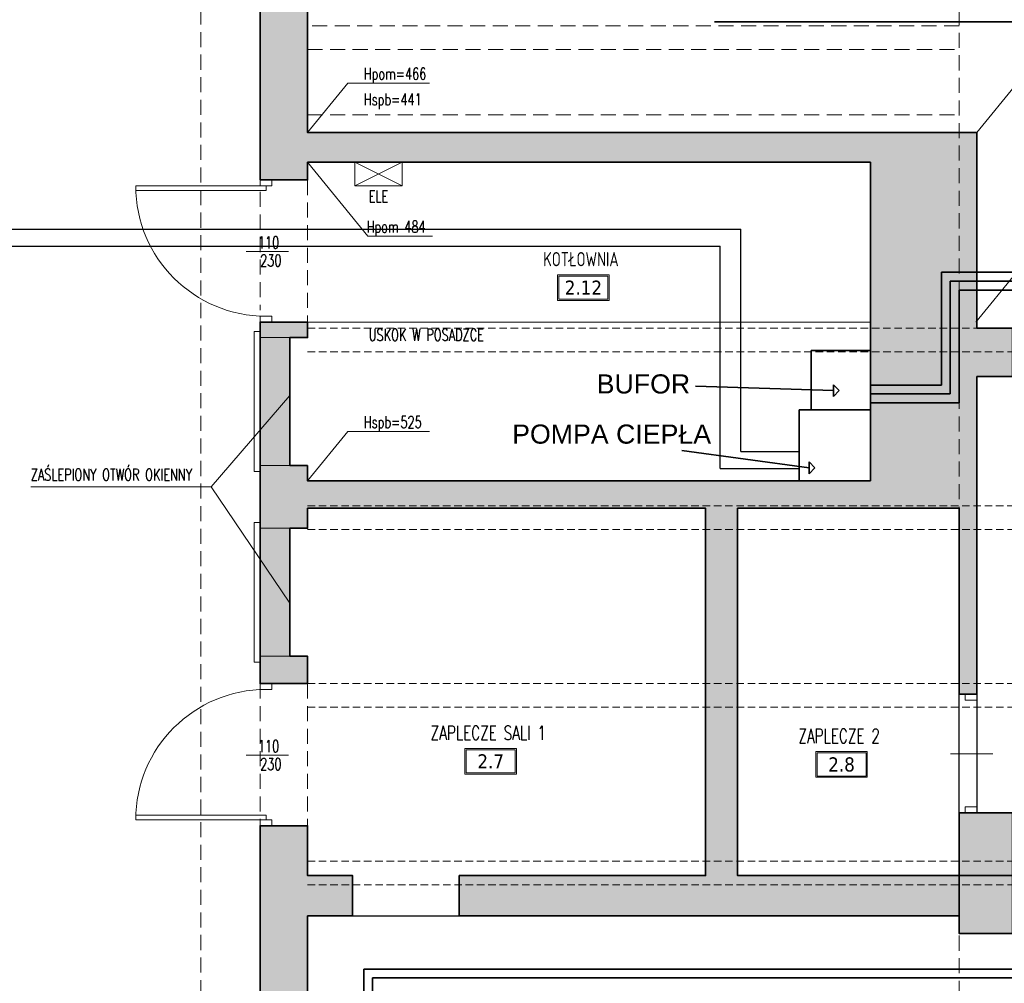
# Model space of a CAD drawing. Header units: millimetres. Extents: x 16698 to 93787, y -21104 to 39413.
# Tile 154 of 256: x 23334 to 24165, y 16837 to 17651. Entities that reach past the tile are written whole.
import ezdxf
from ezdxf.enums import TextEntityAlignment as Align

# ---------------------------------------------------------------- set-up
doc = ezdxf.new("R2010")
doc.units = ezdxf.units.MM
doc.linetypes.add('HIDDEN', pattern=[9.525, 6.35, -3.175])
doc.layers.add('!MODUS_BELKI NA SALI_NIEDRUK', color=86, linetype='Continuous', lineweight=0, plot=False, transparency=0.5)
for name, color, linetype, lineweight in [('!MODUS_HATCH_ŚCIANA', 254, 'Continuous', 9), ('__MODUS_ŚCIANY', 2, 'Continuous', 35), ('Cienka', 3, 'Continuous', 9), ('CYRKULACJA', 93, 'Continuous', 35), ('Drzwi', 1, 'Continuous', 15), ('Opis', 8, 'Continuous', 13), ('Opis_pom', 9, 'Continuous', 18), ('POMPA CIEPŁA', 200, 'Continuous', 35), ('Widok', 1, 'Continuous', 15), ('WODA CIEPŁA', 1, 'Continuous', 35), ('WODA ZIMNA', 5, 'Continuous', 35)]:
    doc.layers.add(name, color=color, linetype=linetype, lineweight=lineweight)
doc.layers.add('FL_KOTLOWNIA', color=7, linetype='Continuous')
doc.styles.add('ARCHETYP', font='romans.shx', dxfattribs={"height": 15})
doc.styles.add('ARIAL', font='tahoma.ttf')
doc.styles.get("Standard").update_dxf_attribs({"font": 'arial.ttf'})
doc.styles.add('TXT', font='simplex.shx', dxfattribs={"width": 0.8})

msp = doc.modelspace()

# ---------------------------------------------------------------- hatches: boundary and pattern name
at = {"layer": '!MODUS_HATCH_ŚCIANA', "ltscale": 2}
h = msp.add_hatch(color=8, dxfattribs=at)
h.dxf.hatch_style = 1
h.paths.add_polyline_path([(24142.18233, 17349.36372), (24172.18233, 17349.36372), (24172.18233, 17390.36372), (24142.18233, 17390.36372), (24142.18233, 17555.36372), (23577.18233, 17555.36372), (23577.18233, 17670.36372), (23537.18233, 17670.36372), (23537.18233, 17515.36372), (23577.18233, 17515.36372), (23577.18233, 17530.36372), (24052.18233, 17530.36372), (24052.18233, 17261.36372), (23577.18233, 17261.36372), (23577.18233, 17274.36372), (23562.18233, 17274.36372), (23537.18233, 17274.36372), (23537.18233, 17221.36372), (23562.18233, 17221.36372), (23577.18233, 17221.36372), (23577.18233, 17238.36372), (23913.18233, 17238.36372), (23913.18233, 16928.36372), (23705.18233, 16928.36372), (23705.18233, 16894.36372), (24127.18233, 16894.36372), (24127.18233, 16928.36372), (23940.18233, 16928.36372), (23940.18233, 17238.36372), (24127.18233, 17238.36372), (24127.18233, 17081.36372), (24142.18233, 17081.36372)])
h = msp.add_hatch(color=8, dxfattribs=at)
h.dxf.hatch_style = 1
h.paths.add_polyline_path([(23577.18233, 17395.36372), (23537.18233, 17395.36372), (23537.18233, 17382.36372), (23562.18233, 17382.36372), (23577.18233, 17382.36372)])
h = msp.add_hatch(color=8, dxfattribs=at)
h.dxf.hatch_style = 1
h.paths.add_polyline_path([(23562.18233, 17382.36372), (23537.18233, 17382.36372), (23537.18233, 17274.36372), (23562.18233, 17274.36372)])
h = msp.add_hatch(color=8, dxfattribs=at)
h.dxf.hatch_style = 1
h.paths.add_polyline_path([(23562.18233, 17221.36372), (23537.18233, 17221.36372), (23537.18233, 17113.36372), (23562.18233, 17113.36372)])
h = msp.add_hatch(color=8, dxfattribs=at)
h.dxf.hatch_style = 1
h.paths.add_polyline_path([(23577.18233, 17113.36372), (23562.18233, 17113.36372), (23537.18233, 17113.36372), (23537.18233, 17090.36372), (23577.18233, 17090.36372)])
h = msp.add_hatch(color=8, dxfattribs=at)
h.dxf.hatch_style = 1
h.paths.add_polyline_path([(24172.18233, 16981.36372), (24127.18233, 16981.36372), (24127.18233, 16928.36372), (24172.18233, 16928.36372)])
h = msp.add_hatch(color=8, dxfattribs=at)
h.dxf.hatch_style = 1
h.paths.add_polyline_path([(22641.18963, 16446.36372), (21952.18233, 16446.36372), (21952.18233, 16209.24619), (21992.18233, 16209.24619), (21992.18233, 16264.36372), (21992.18233, 16406.36372), (22127.18233, 16406.36372), (22256.18233, 16406.36372), (22423.18233, 16406.36372), (22423.18233, 16063.36372), (22350.18233, 16063.36372), (22350.18233, 16048.36372), (22439.18233, 16048.36372), (22439.18233, 16063.36372), (22435.18233, 16063.36372), (22435.18233, 16406.36372), (22592.18233, 16406.36372), (22592.18233, 16063.36372), (22541.18233, 16063.36372), (22541.18233, 16048.36372), (23085.18233, 16048.36372), (23085.18233, 16063.36372), (22804.18233, 16063.36372), (22804.18233, 16248.36372), (22804.18233, 16406.36372), (22915.18233, 16406.36372), (22942.18233, 16406.36372), (23055.18233, 16406.36372), (23077.18233, 16406.36372), (23233.18233, 16406.36372), (23233.18233, 16063.36372), (23175.18233, 16063.36372), (23175.18233, 16048.36372), (23233.18233, 16048.36372), (23233.18233, 16013.36372), (23247.18233, 16013.36372), (23247.18233, 16406.36372), (23477.18233, 16406.36372), (23477.18233, 16426.36372), (23517.18233, 16426.36372), (23517.18233, 16406.36372), (23537.18233, 16406.36372), (23537.18233, 16063.36372), (23577.18233, 16063.36372), (23577.18233, 16894.36372), (23615.18233, 16894.36372), (23615.18233, 16928.36372), (23577.18233, 16928.36372), (23577.18233, 16970.36372), (23537.18233, 16970.36372), (23537.18233, 16446.36372), (22763.26263, 16446.36372), (22763.26263, 16406.32011), (22787.18233, 16406.36372), (22787.18233, 16063.36372), (22617.18543, 16063.05378), (22617.18543, 16406.05378), (22641.26304, 16406.09768)])
h = msp.add_hatch(color=8, dxfattribs=at)
h.dxf.hatch_style = 1
h.paths.add_polyline_path([(24172.18233, 16928.36372), (24127.18233, 16928.36372), (24127.18233, 16879.36372), (24172.18233, 16879.36372)])

# ---------------------------------------------------------------- linework, layer by layer
at = {"layer": '!MODUS_BELKI NA SALI_NIEDRUK', "color": 8, "linetype": 'HIDDEN'}
for points in [[(23577.18233, 17390.36372), (25317.18233, 17390.36372)], [(25317.18233, 17370.36372), (23577.18233, 17370.36372)], [(23577.18233, 17240.36372), (25317.18233, 17240.36372)], [(25317.18233, 17220.36372), (23577.18233, 17220.36372)], [(23577.18233, 17090.36372), (25317.18233, 17090.36372)], [(25317.18233, 17070.36372), (23577.18233, 17070.36372)], [(23577.18233, 16940.36372), (25317.18233, 16940.36372)], [(25317.18233, 16920.36372), (23577.18233, 16920.36372)]]:
    msp.add_lwpolyline(points, dxfattribs=at)
at = {"layer": '__MODUS_ŚCIANY', "color": 8}
for points in [[(23537.18233, 17515.36372), (23537.18233, 17670.36372), (23577.18233, 17670.36372), (23577.18233, 17555.36372), (24142.18233, 17555.36372)], [(24142.18233, 17555.36372), (24142.18233, 17390.36372), (24172.18233, 17390.36372), (24172.18233, 17349.36372), (24142.18233, 17349.36372), (24142.18233, 17081.36372), (24127.18233, 17081.36372), (24127.18233, 17238.36372), (23940.18233, 17238.36372), (23940.18233, 16928.36372), (24127.18233, 16928.36372), (24127.18233, 16981.36372), (24172.18233, 16981.36372), (24172.18233, 16928.36372)], [(23577.18233, 17530.36372), (23577.18233, 17515.36372), (23537.18233, 17515.36372)], [(23577.18233, 17530.36372), (24052.18233, 17530.36372), (24052.18233, 17261.36372)], [(23537.18233, 17382.36372), (23537.18233, 17395.36372), (23577.18233, 17395.36372), (23577.18233, 17382.36372), (23562.18233, 17382.36372)], [(23577.18233, 17395.36372), (23577.18233, 17382.36372)], [(23537.18233, 17382.36372), (23537.18233, 17274.36372)], [(23562.18233, 17382.36372), (23562.18233, 17274.36372)], [(23537.18233, 17221.36372), (23537.18233, 17274.36372)], [(23562.18233, 17274.36372), (23577.18233, 17274.36372)], [(23577.18233, 17274.36372), (23577.18233, 17261.36372), (24052.18233, 17261.36372)], [(23562.18233, 17221.36372), (23577.18233, 17221.36372), (23577.18233, 17238.36372), (23913.18233, 17238.36372), (23913.18233, 16928.36372), (23705.18233, 16928.36372), (23705.18233, 16894.36372), (24127.18233, 16894.36372)], [(23537.18233, 17221.36372), (23537.18233, 17113.36372)], [(23562.18233, 17221.36372), (23562.18233, 17113.36372)], [(23577.18233, 17090.36372), (23537.18233, 17090.36372), (23537.18233, 17113.36372)], [(23562.18233, 17113.36372), (23577.18233, 17113.36372), (23577.18233, 17090.36372)], [(23577.18233, 16894.36372), (23615.18233, 16894.36372), (23615.18233, 16928.36372), (23577.18233, 16928.36372), (23577.18233, 16970.36372), (23537.18233, 16970.36372), (23537.18233, 16446.36372)], [(23537.18233, 16406.36372), (23537.18233, 16063.36372), (23577.18233, 16063.36372), (23577.18233, 16893.36372)]]:
    msp.add_lwpolyline(points, dxfattribs=at)
msp.add_lwpolyline([(24127.18233, 16928.36372), (24172.18233, 16928.36372), (24172.18233, 16879.36372), (24127.18233, 16879.36372)], close=True, dxfattribs=at)
at = {"layer": 'Cienka', "color": 8, "linetype": 'HIDDEN', "ltscale": 2}
for points in [[(24127.18233, 17925.36372), (24127.18233, 15720.36372)], [(24127.18233, 17645.36372), (23577.18233, 17645.36372)], [(23577.18233, 17625.36372), (24127.18233, 17625.36372)], [(23577.18233, 17570.36372), (24127.18233, 17570.36372)]]:
    msp.add_lwpolyline(points, dxfattribs=at)
at = {"layer": 'CYRKULACJA'}
for p, q in [((24119.68233, 17399.40271), (24119.68233, 17429.9756)), ((24119.68233, 17429.9756), (24190.45285, 17429.9756)), ((24119.68233, 17334.75821), (24119.68233, 17399.40271)), ((24052.18233, 17334.75821), (24119.68233, 17334.75821)), ((23639.61596, 16841.91987), (23632.11596, 16841.91987)), ((23632.11596, 16841.91987), (23632.11596, 15967.63025)), ((24197.95285, 16841.91987), (23639.61596, 16841.91987))]:
    msp.add_line(p, q, dxfattribs=at)
at = {"layer": 'DEFPOINTS', "color": 8}
for points in [[(23577.18233, 17925.36372), (23577.18233, 17555.36372), (24142.18233, 17555.36372), (24142.18233, 17390.36372), (24733.18233, 17390.36372), (24733.18233, 17925.36372), (23577.18233, 17925.36372)], [(23577.18233, 16894.36372), (24127.18233, 16894.36372), (24127.18233, 16879.36372), (24172.18233, 16879.36372), (24172.18233, 16916.36372), (24376.18233, 16916.36372), (24376.18233, 16840.36372), (24518.18233, 16840.36372), (24518.18233, 16916.36372), (24722.18233, 16916.36372), (24722.18233, 16879.36372), (24767.18233, 16879.36372), (24767.18233, 17349.36372), (25317.18233, 17349.36372), (25317.18233, 15720.36372), (25127.12015, 15720.36372), (23577.18233, 15720.36372), (23577.18233, 16894.36372)]]:
    msp.add_lwpolyline(points, dxfattribs=at)
for points in [[(24172.18233, 16928.36372), (24722.18233, 16928.36372), (24722.18233, 17081.36372), (24314.18233, 17081.36372), (24314.18233, 17349.36372), (24142.18233, 17349.36372), (24142.18233, 16981.36372), (24172.18233, 16981.36372)], [(23940.18233, 16928.36372), (24127.18233, 16928.36372), (24127.18233, 17238.36372), (23940.18233, 17238.36372)]]:
    msp.add_lwpolyline(points, close=True, dxfattribs=at)
at = {"layer": 'Drzwi', "color": 8}
for points in [[(23432.18233, 17506.36372), (23542.18233, 17506.36372), (23542.18233, 17510.36372), (23432.18233, 17510.36372)], [(23537.18233, 17515.36372), (23547.18233, 17515.36372), (23547.18233, 17510.36372), (23537.18233, 17510.36372)], [(23537.18233, 17400.36372), (23547.18233, 17400.36372), (23547.18233, 17395.36372), (23537.18233, 17395.36372)], [(23537.18233, 17090.36372), (23547.18233, 17090.36372), (23547.18233, 17085.36372), (23537.18233, 17085.36372)], [(24132.18233, 17081.36372), (24142.18233, 17081.36372), (24142.18233, 17076.36372), (24132.18233, 17076.36372)], [(24132.18233, 16986.36372), (24142.18233, 16986.36372), (24142.18233, 16981.36372), (24132.18233, 16981.36372)], [(23432.18233, 16979.36372), (23542.18233, 16979.36372), (23542.18233, 16975.36372), (23432.18233, 16975.36372)], [(23537.18233, 16975.36372), (23547.18233, 16975.36372), (23547.18233, 16970.36372), (23537.18233, 16970.36372)]]:
    msp.add_lwpolyline(points, close=True, dxfattribs=at)
for points in [[(23525.31913, 17454.9921), (23561.14247, 17454.9921)], [(23525.31913, 17029.9921), (23561.14247, 17029.9921)], [(24119.83658, 17030.9921), (24155.65992, 17030.9921)]]:
    msp.add_lwpolyline(points, dxfattribs=at)
for centre, start, end in [((23542.18233, 17510.36372), 180, 270), ((23542.18233, 16975.36372), 90, 180)]:
    msp.add_arc(centre, 110, start, end, dxfattribs=at)
at = {"layer": 'FL_KOTLOWNIA', "color": 1, "lineweight": 30}
for p, q in [((23248.27328, 17473.83692), (23942.76031, 17473.83692)), ((23942.76031, 17286.18938), (23942.76031, 17473.83692)), ((23942.76031, 17286.18938), (23992.18233, 17286.18938))]:
    msp.add_line(p, q, dxfattribs=at)
at = {"layer": 'FL_KOTLOWNIA', "color": 5, "lineweight": 30}
for p, q in [((23230.98216, 17459.51262), (23925.4692, 17459.51262)), ((23925.4692, 17271.86508), (23925.4692, 17459.51262)), ((23925.4692, 17271.86508), (23992.18233, 17271.86508))]:
    msp.add_line(p, q, dxfattribs=at)
at = {"layer": 'Opis', "color": 8}
for points in [[(23577.18233, 17555.36372), (23611.13235, 17597.00097), (23680.15874, 17597.00097)], [(24142.18233, 17555.36372), (24176.13235, 17597.00097), (24245.15874, 17597.00097)], [(23577.18233, 17530.36372), (23628.10472, 17467.91106), (23682.5561, 17467.91106)], [(24141.18233, 17395.36372), (24175.13235, 17437.00097), (24244.15874, 17437.00097)], [(23343.58602, 17256.26261), (23495.7592, 17256.26261), (23562.18233, 17333.53103)], [(23577.18233, 17261.36372), (23611.13235, 17303.00097), (23680.15874, 17303.00097)], [(23495.7592, 17256.26261), (23562.18233, 17158.17337)]]:
    msp.add_lwpolyline(points, dxfattribs=at)
at = {"layer": 'Opis_pom', "color": 8, "ltscale": 0.7}
for points in [[(23788.2412, 17413.56596), (23831.7612, 17413.56596), (23831.7612, 17435.32596), (23788.2412, 17435.32596)], [(23789.3292, 17414.65396), (23830.6732, 17414.65396), (23830.6732, 17434.23796), (23789.3292, 17434.23796)], [(23710.00646, 17013.82189), (23753.52646, 17013.82189), (23753.52646, 17035.58189), (23710.00646, 17035.58189)], [(23711.09446, 17014.90989), (23752.43846, 17014.90989), (23752.43846, 17034.49389), (23711.09446, 17034.49389)], [(24006.10763, 17011.22216), (24049.62763, 17011.22216), (24049.62763, 17032.98216), (24006.10763, 17032.98216)], [(24007.19563, 17012.31016), (24048.53963, 17012.31016), (24048.53963, 17031.89416), (24007.19563, 17031.89416)]]:
    msp.add_lwpolyline(points, close=True, dxfattribs=at)
at = {"layer": 'POMPA CIEPŁA'}
for p, q in [((24002.18233, 17321.36372), (24002.18233, 17371.36372)), ((24052.18233, 17371.36372), (24002.18233, 17371.36372)), ((24052.18233, 17371.36372), (24052.18233, 17321.36372)), ((23904.74474, 17341.41271), (24021.00982, 17337.55963)), ((24021.00982, 17337.55963), (24021.00982, 17342.55963)), ((24021.00982, 17342.55963), (24021.00982, 17332.55963)), ((24026.00982, 17337.55963), (24021.00982, 17342.55963)), ((24026.00982, 17337.55963), (24021.00982, 17332.55963)), ((23992.18233, 17321.36372), (23992.18233, 17261.36372)), ((24052.18233, 17321.36372), (24002.18233, 17321.36372)), ((23893.18452, 17287.04135), (24000.47955, 17272.42969)), ((24000.47955, 17272.42969), (24000.47955, 17277.42969)), ((24000.47955, 17277.42969), (24000.47955, 17267.42969)), ((24005.47955, 17272.42969), (24000.47955, 17277.42969)), ((24005.47955, 17272.42969), (24000.47955, 17267.42969)), ((23992.18233, 17261.36372), (24052.18233, 17261.36372)), ((24002.18233, 17261.36372), (24052.18233, 17261.36372))]:
    msp.add_line(p, q, dxfattribs=at)
msp.add_lwpolyline([(24052.18233, 17261.36372), (24052.18233, 17321.36372), (23992.18233, 17321.36372)], dxfattribs=at)
at = {"layer": 'Widok', "color": 8, "linetype": 'HIDDEN', "ltscale": 2}
msp.add_line((23577.18233, 17090.36372), (23577.18233, 16970.36372), dxfattribs=at)
for points in [[(23487.18233, 16446.36372), (23487.18233, 18065.36372), (25317.18233, 18065.36372)], [(23577.18233, 17515.36372), (23577.18233, 17395.36372)], [(23537.18233, 17505.36372), (23537.18233, 17405.36372)], [(23537.18233, 17090.36372), (23537.18233, 16970.36372)], [(23537.18233, 17090.36372), (23537.18233, 16970.36372)]]:
    msp.add_lwpolyline(points, dxfattribs=at)
at = {"layer": 'Widok', "color": 8}
msp.add_lwpolyline([(23617.18233, 17530.36372), (23657.18233, 17530.36372), (23657.18233, 17510.36372), (23617.18233, 17510.36372)], close=True, dxfattribs=at)
for points in [[(23617.18233, 17530.36372), (23657.18233, 17510.36372)], [(23617.18233, 17510.36372), (23657.18233, 17530.36372)], [(23577.18233, 17395.36372), (24052.18233, 17395.36372)], [(23537.18233, 17382.36372), (23537.18233, 17387.36372), (23532.18233, 17387.36372), (23532.18233, 17269.36372), (23537.18233, 17269.36372), (23537.18233, 17274.36372)], [(23562.18233, 17382.36372), (23537.18233, 17382.36372)], [(23562.18233, 17274.36372), (23537.18233, 17274.36372)], [(23537.18233, 17221.36372), (23537.18233, 17226.36372), (23532.18233, 17226.36372), (23532.18233, 17108.36372), (23537.18233, 17108.36372), (23537.18233, 17113.36372)], [(23562.18233, 17221.36372), (23537.18233, 17221.36372)], [(23562.18233, 17113.36372), (23537.18233, 17113.36372)]]:
    msp.add_lwpolyline(points, dxfattribs=at)
at = {"layer": 'WODA CIEPŁA'}
for p, q in [((24190.45285, 17648.80801), (23920.73131, 17648.80801)), ((24112.18233, 17399.40271), (24112.18233, 17437.4756)), ((24112.18233, 17437.4756), (24190.45285, 17437.4756)), ((24112.18233, 17342.25821), (24112.18233, 17399.40271)), ((24052.18233, 17342.25821), (24112.18233, 17342.25821)), ((23639.85175, 16849.41987), (23624.85175, 16849.41987)), ((23624.85175, 16849.41987), (23624.85175, 15967.63025)), ((24190.45285, 16849.41987), (23639.85175, 16849.41987))]:
    msp.add_line(p, q, dxfattribs=at)
at = {"layer": 'WODA ZIMNA'}
for p, q in [((24144.47563, 17422.4756), (24127.18233, 17422.4756)), ((24127.18233, 17422.4756), (24127.18233, 17327.25821)), ((27174.37448, 17419.15004), (24144.47563, 17422.4756)), ((24127.18233, 17327.25821), (24052.18233, 17327.25821))]:
    msp.add_line(p, q, dxfattribs=at)

# ---------------------------------------------------------------- texts
at = {"layer": 'Opis', "color": 8, "style": 'ARCHETYP', "width": 0.7}
for s, rotation, p in [('Hpom=466', 0.00000004, (23624.66867, 17600.01522)), ('Hspb=441', 0.00000004, (23624.66867, 17578.35471)), ('ELE', 0.00000004, (23628.83892, 17496.48303)), ('Hpom 484', 0.00000004, (23627.06603, 17470.92531)), ('110', 359.68184326, (23535.25167, 17457.60875)), ('230', 359.68184326, (23537.18233, 17442.39241)), ('USKOK W POSADZCE', 0.00000004, (23628.83892, 17379.63104)), ('Hspb=525', 0.00000004, (23624.66867, 17306.01522)), ('ZAŚLEPIONY OTWÓR OKIENNY', 0.00000004, (23343.58602, 17261.65987)), ('110', 359.68184326, (23535.25167, 17032.60875)), ('230', 359.68184326, (23537.18233, 17017.39241))]:
    msp.add_text(s, height=10, rotation=rotation, dxfattribs=at).set_placement(p)
at = {"layer": 'Opis_pom', "color": 8, "ltscale": 0.7, "style": 'TXT', "width": 0.7}
for s, p in [('KOTŁOWNIA', (23807.97772, 17442.51898)), ('ZAPLECZE SALI 1', (23729.74298, 17042.77492)), ('ZAPLECZE 2', (24025.84415, 17040.17519))]:
    msp.add_text(s, height=12, dxfattribs=at).set_placement(p, align=Align.CENTER)
at = {"layer": 'Opis_pom', "color": 8, "ltscale": 0.7, "style": 'ARIAL'}
for tag, p in [('2.12', (23810.0012, 17424.44596)), ('2.7', (23731.76646, 17024.70189)), ('2.8', (24027.86763, 17022.10216))]:
    msp.add_attdef(tag, text='', height=11.968, dxfattribs=at).set_placement(p, align=Align.MIDDLE_CENTER)
at = {"layer": 'POMPA CIEPŁA', "char_height": 16.140386, "attachment_point": 1}
for s, insert in [('BUFOR', (23821.22417, 17351.3038)), ('POMPA CIEPŁA', (23749.88982, 17308.9587))]:
    msp.add_mtext_dynamic_manual_height_columns(s, width=1024.8705003, gutter_width=80.70193, heights=[0], dxfattribs=dict(at, insert=insert))

doc.saveas('drawing.dxf')
